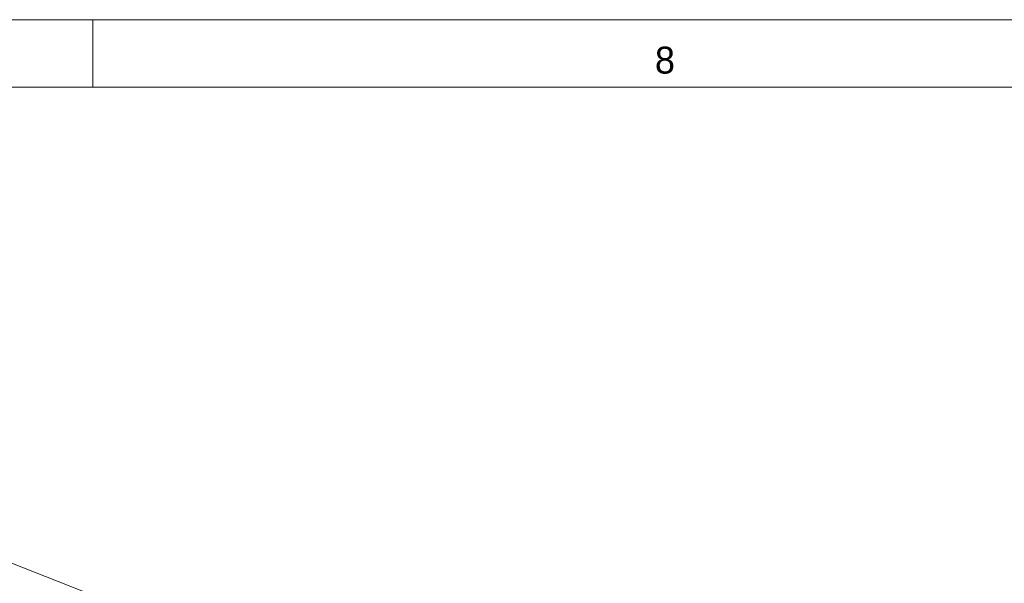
# Model space of a CAD drawing. Header units: inches. Extents: x 0 to 841, y 0 to 594.
# Tile 128 of 129: x 583 to 656, y 552 to 594. Entities that reach past the tile are written whole.
import ezdxf

# ---------------------------------------------------------------- set-up
doc = ezdxf.new("R2010")
doc.units = ezdxf.units.IN
doc.header["$LTSCALE"] = 46.255
doc.header["$MEASUREMENT"] = 0
doc.layers.get('0').update_dxf_attribs({"lineweight": 0})
doc.styles.add('Proxy_972A', font='trium.ttf.shx', dxfattribs={"height": 2})

msp = doc.modelspace()

# ---------------------------------------------------------------- linework, layer by layer
at = {"color": 7, "linetype": 'Continuous'}
for p, q in [((0, 594), (841, 594)), ((588, 589), (588, 594)), ((836, 589), (5, 589)), ((650.21, 526.8143), (518.3239, 578.6854))]:
    msp.add_line(p, q, dxfattribs=at)

# ---------------------------------------------------------------- texts
at = {"color": 7, "linetype": 'Continuous', "style": 'Proxy_972A'}
msp.add_text('8', height=2, dxfattribs=at).set_placement((629.7143, 590))

doc.saveas('drawing.dxf')
